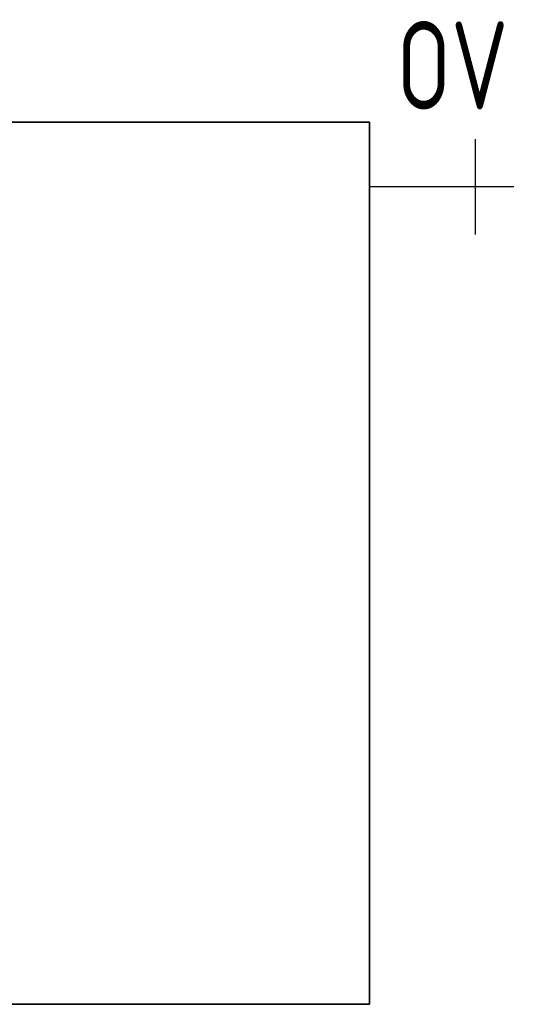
# Model space of a CAD drawing. Header units: millimetres. Extents: x 60394 to 199354, y 20895 to 166073.
# Tile 6 of 256: x 65942 to 66228, y 23980 to 24538. Entities that reach past the tile are written whole.
import ezdxf
from ezdxf.enums import TextEntityAlignment as Align

# ---------------------------------------------------------------- set-up
doc = ezdxf.new("R2010")
doc.units = ezdxf.units.MM
doc.linetypes.add('VERDECKT', pattern=[9.525, 6.35, -3.175])
for name, color, linetype, lineweight in [('UT_SCHÉMA_POPIS', 7, 'VERDECKT', 5), ('UT_SCHÉMA_SYMBOLY', 7, 'Continuous', 25), ('UT_ZAŘÍZENÍ - OT', 3, 'Continuous', 35)]:
    doc.layers.add(name, color=color, linetype=linetype, lineweight=lineweight)
doc.styles.add('ISO 2.5', font='isocp.shx', dxfattribs={"width": 0.8, "height": 2.5})

msp = doc.modelspace()

# ---------------------------------------------------------------- linework, layer by layer
at = {"layer": 'UT_SCHÉMA_SYMBOLY'}
for p, q in [((66200.71, 24416.63), (66200.71, 24470.63)), ((66222.47, 24443.63), (66140.59, 24443.63))]:
    msp.add_line(p, q, dxfattribs=at)
at = {"layer": 'UT_ZAŘÍZENÍ - OT', "linetype": 'Continuous'}
for p, q in [((66140.59, 24480.17), (65440.59, 24480.17)), ((66140.59, 23980.17), (66140.59, 24480.17)), ((65440.59, 23980.17), (66140.59, 23980.17))]:
    msp.add_line(p, q, dxfattribs=at)

# ---------------------------------------------------------------- texts
at = {"layer": 'UT_SCHÉMA_POPIS', "style": 'ISO 2.5', "width": 0.8}
msp.add_text('OV', height=50, dxfattribs=at).set_placement((66156, 24512.45), align=Align.MIDDLE_LEFT)

doc.saveas('drawing.dxf')
